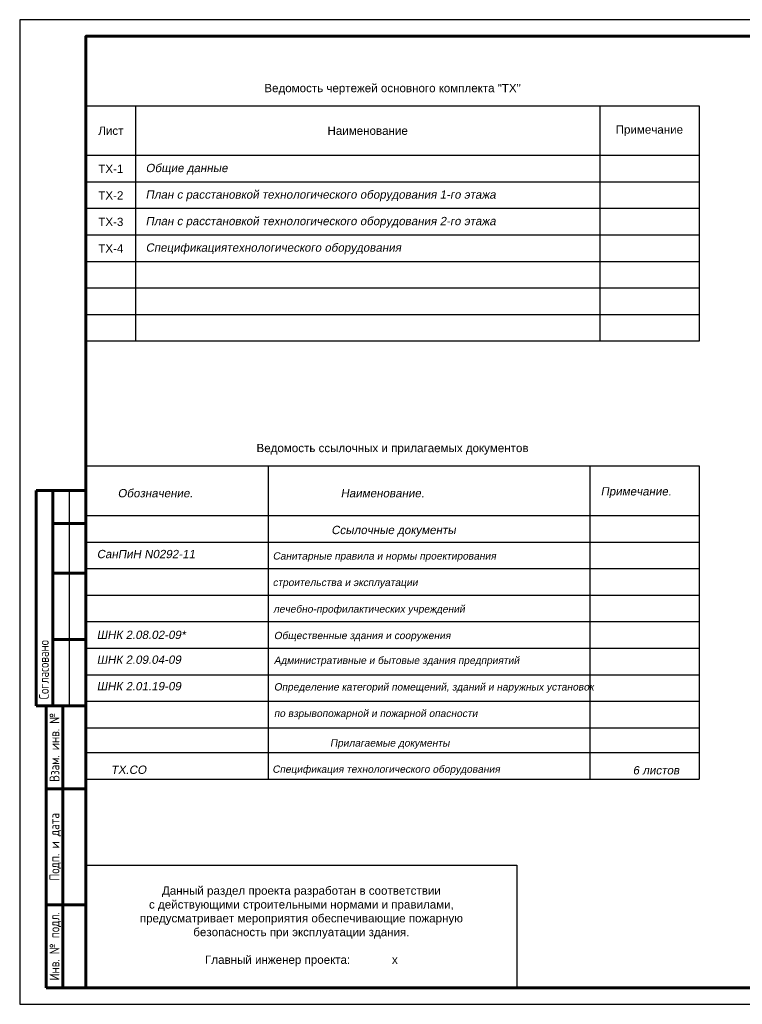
# Model space of a CAD drawing. Header units: millimetres. Extents: x 151654 to 877351, y 70322 to 154322.
# Tile 1 of 176: x 151654 to 173458, y 74748 to 104448. Entities that reach past the tile are written whole.
import ezdxf
from ezdxf.enums import TextEntityAlignment as Align

# ---------------------------------------------------------------- set-up
doc = ezdxf.new("R2010")
doc.units = ezdxf.units.MM
doc.styles.add('ARIAL', font='arial.ttf')
doc.styles.add('ГОСТ 2.304', font='CS_Gost2304.shx')

msp = doc.modelspace()

# ---------------------------------------------------------------- linework, layer by layer
for p, q in [((153654.3, 97948.1), (153654.3, 101848.1)), ((153654.3, 101848.1), (172154.3, 101848.1)), ((155154.3, 94748.1), (155154.3, 101848.1)), ((169154.3, 101848.1), (169154.3, 94748.1)), ((172154.3, 101848.1), (172154.3, 94748.1)), ((172154.3, 100348.1), (153654.3, 100348.1)), ((172154.3, 99548.1), (153654.3, 99548.1)), ((172154.3, 98748.1), (153654.3, 98748.1)), ((172154.3, 97948.1), (153654.3, 97948.1)), ((172154.3, 97148.1), (153654.3, 97148.1)), ((172154.3, 96348.1), (153654.3, 96348.1)), ((172154.3, 95548.1), (153654.3, 95548.1)), ((172154.3, 94748.1), (153654.3, 94748.1)), ((153654.3, 91748.1), (153654.3, 94048.1)), ((153654.3, 90990.6), (159154.3, 90990.6)), ((153654.3, 90990.6), (172154.3, 90990.6)), ((153654.3, 90990.6), (155654.3, 90990.6)), ((159154.3, 90990.6), (159154.3, 81540.6)), ((168854.3, 90990.6), (168854.3, 81540.6)), ((172154.3, 90990.6), (172154.3, 81540.6)), ((153654.3, 89490.6), (172154.3, 89490.6)), ((153654.3, 88690.6), (172154.3, 88690.6)), ((153654.3, 87890.6), (172154.3, 87890.6)), ((153654.3, 87090.6), (172154.3, 87090.6)), ((153654.3, 86290.6), (172154.3, 86290.6)), ((153654.3, 85490.6), (172154.3, 85490.6)), ((153654.3, 84690.6), (172154.3, 84690.6)), ((153654.3, 83890.6), (172154.3, 83890.6)), ((153654.3, 83090.6), (172154.3, 83090.6)), ((153654.3, 83090.6), (172154.3, 83090.6)), ((153654.3, 82340.6), (172154.3, 82340.6)), ((153654.3, 81540.6), (172154.3, 81540.6)), ((153654.3, 78948.1), (166654.3, 78948.1)), ((166654.3, 78948.1), (166654.3, 75248.1))]:
    msp.add_line(p, q)
at = {"linetype": 'Continuous', "lineweight": 60}
for p, q in [((152154.3, 83748.1), (152154.3, 90248.1)), ((153654.3, 90248.1), (152154.3, 90248.1)), ((152654.3, 83748.1), (152654.3, 90248.1)), ((153654.3, 75248.1), (153654.3, 90248.1)), ((152654.3, 89248.1), (153654.3, 89248.1)), ((152654.3, 87748.1), (153654.3, 87748.1)), ((152654.3, 85748.1), (153654.3, 85748.1)), ((152154.3, 83748.1), (153654.3, 83748.1)), ((152454.3, 75248.1), (152454.3, 83748.1)), ((152954.3, 75248.1), (152954.3, 83748.1)), ((152454.3, 81248.1), (153654.3, 81248.1)), ((152454.3, 77748.1), (153654.3, 77748.1)), ((153654.3, 75248.1), (152454.3, 75248.1))]:
    msp.add_line(p, q, dxfattribs=at)
at = {"linetype": 'Continuous', "lineweight": 25}
msp.add_line((153154.3, 83748.1), (153154.3, 90248.1), dxfattribs=at)
at = {"ltscale": 100}
msp.add_line((153654.3, 75248.1), (153654.3, 78048.1), dxfattribs=at)
msp.add_lwpolyline([(151654.3, 74748.1), (193654.3, 74748.1), (193654.3, 104448.1), (151654.3, 104448.1)], close=True)
at = {"linetype": 'Continuous', "lineweight": 60, "ltscale": 200}
msp.add_lwpolyline([(153654.3, 75248.1), (193154.3, 75248.1), (193154.3, 103948.1), (153654.3, 103948.1)], close=True, dxfattribs=at)

# ---------------------------------------------------------------- texts
at = {"style": 'ARIAL', "oblique": 10}
for s, height, p in [('Общие данные', 250, (155454.3, 99849.2)), ('План с расстановкой технологического оборудования 1-го этажа ', 250, (155454.3, 99049.2)), ('План с расстановкой технологического оборудования 2-го этажа ', 250, (155454.3, 98249.2)), ('Спецификациятехнологического оборудования', 250, (155454.3, 97449.2)), ('Обозначение.', 250, (154608.9, 90041.5)), ('Наименование.', 250, (161339.5, 90041.5)), ('Примечание.', 250, (169184.7, 90096.1)), ('Ссылочные документы', 250, (161055.9, 88930.9)), ('СанПиН N0292-11', 250, (153979.7, 88204.9)), ('Санитарные правила и нормы проектирования', 220, (159288.7, 88163.5)), ('строительства и эксплуатации', 220, (159287, 87363.5)), ('лечебно-профилактических учреждений', 220, (159302, 86563.5)), ('ШНК 2.08.02-09*', 250, (153979.7, 85768.4)), ('Общественные здания и сооружения', 220, (159325.3, 85763.5)), ('ШНК 2.09.04-09', 250, (153979.7, 85018.4)), ('Административные и бытовые здания предприятий', 220, (159325.3, 85013.5)), ('ШНК 2.01.19-09', 250, (153979.7, 84218.4)), ('Определение категорий помещений, зданий и наружных установок', 220, (159325.3, 84213.5)), ('по взрывопожарной и пожарной опасности', 220, (159325.3, 83413.5)), ('Прилагаемые документы', 220, (161018.4, 82522.5)), ('Спецификация технологического оборудования', 220, (159277.1, 81731.7)), ('ТХ.СО', 250, (154406.1, 81699)), ('6 листов', 250, (170152.2, 81682.9))]:
    msp.add_text(s, height=height, rotation=360, dxfattribs=at).set_placement(p)
at = {"linetype": 'Continuous', "lineweight": 25, "style": 'ГОСТ 2.304'}
msp.add_text('Согласовано', height=300, rotation=90, dxfattribs=at).set_placement((152533.8, 83948.1))
for s, p in [('Взам. инв. №', (152704.3, 82498.1)), ('Подп. и дата', (152704.3, 79498.1)), ('Инв. № подл.', (152704.3, 76498.1))]:
    msp.add_text(s, height=300, rotation=90, dxfattribs=at).set_placement(p, align=Align.MIDDLE_CENTER)
at = {"char_height": 250, "width": 13000, "attachment_point": 5, "style": 'ARIAL'}
for s, insert in [('\\pt2727.3;Ведомость чертежей основного комплекта "ТХ"', (162904.3, 102348.1)), ('\\pt2727.3;Лист', (154404.3, 101098.1)), ('\\pt2727.3;Наименование', (162154.3, 101098.1)), ('\\pt2727.3;Примечание', (170654.3, 101098.1)), ('\\pt2727.3;ТХ-1', (154404.3, 99948.1)), ('\\pt2727.3;ТХ-2', (154404.3, 99148.1)), ('\\pt2727.3;ТХ-3', (154404.3, 98348.1)), ('\\pt2727.3;ТХ-4', (154404.3, 97548.1)), ('\\pt2727.3;Ведомость ссылочных и прилагаемых документов', (162904.3, 91490.6)), ('\\pt2727.3;Данный раздел проекта разработан в соответствии\\Pс действующими строительными нормами и правилами,\\Pпредусматривает мероприятия обеспечивающие пожарную\\Pбезопасность при эксплуатации здания.\\P\\PГлавный инженер проекта:             х', (160154.3, 77098.1))]:
    msp.add_mtext(s, dxfattribs=dict(at, insert=insert))

doc.saveas('drawing.dxf')
